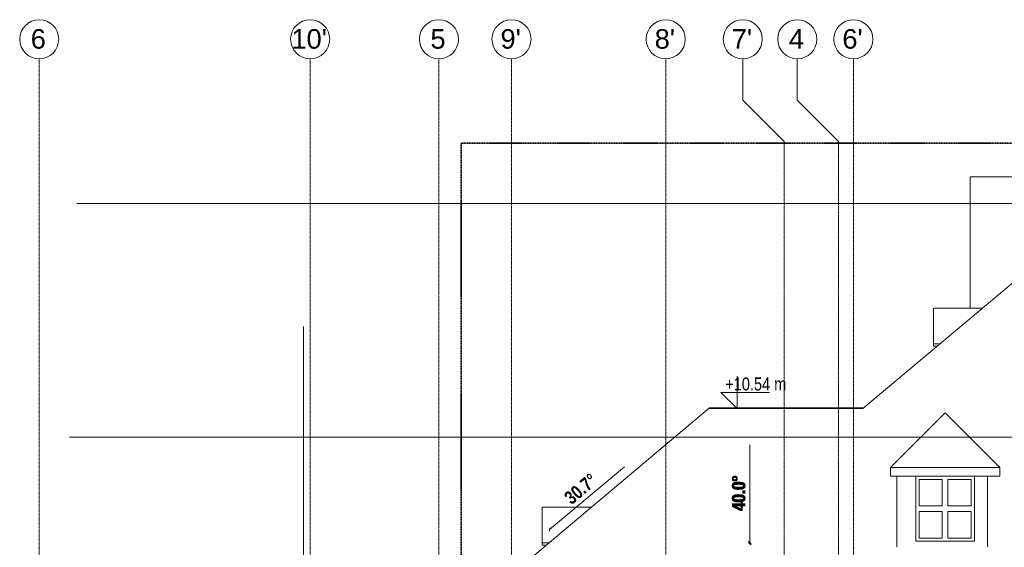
# Model space of a CAD drawing. Header units: millimetres. Extents: x -784 to 360321, y -10607 to 16514.
# Tile 15 of 95: x 60811 to 75946, y 8407 to 16514. Entities that reach past the tile are written whole.
import ezdxf

# ---------------------------------------------------------------- set-up
doc = ezdxf.new("R2010")
doc.units = ezdxf.units.MM
for name, pattern in [('__FK_przerywana', [3.2004, 1.6002, -1.6002]), ('Linia siatki', [22.225, 12.7, -3.175, 3.175, -3.175]), ('Środek _2_', [31.75, 6.35, -4.7625, 15.875, -4.7625])]:
    doc.linetypes.add(name, pattern=pattern)
for name, color, linetype, lineweight in [('A-DETL-THIN', 7, 'Continuous', 5), ('A-FLOR-LEVL', 7, 'Continuous', 5), ('G-ANNO-DIMS', 7, 'Continuous', 5), ('S-COLS-SYMB', 7, 'Continuous', 18), ('S-GRID', 7, 'Continuous', 5), ('S-GRID-IDEN', 7, 'Continuous', 5)]:
    doc.layers.add(name, color=color, linetype=linetype, lineweight=lineweight)
for name, color, linetype, lineweight, true_color in [('A-GLAZ', 7, 'Continuous', 18, 0x7f7f7f), ('A-ROOF', 7, 'Continuous', 18, 0x7f7f7f), ('A-WALL', 7, 'Continuous', 18, 0x7f7f7f)]:
    doc.layers.add(name, color=color, linetype=linetype, lineweight=lineweight, true_color=true_color)
doc.styles.add('Arial', font='arial.ttf', dxfattribs={"height": 300})
doc.styles.add('Arial_2', font='arial.ttf', dxfattribs={"width": 0.8, "height": 200})
doc.styles.add('Arial_B', font='arialbd.ttf', dxfattribs={"width": 0.8, "height": 206.349206})

# ---------------------------------------------------------------- blocks, each defined once
blk = doc.blocks.new('Aluprof_MB-45_I_Alu_Window-FIX-4-panel_ENG_R-00495 - 1230 x 1484-1595857-Wschód')
at = {"layer": 'A-GLAZ'}
for p, q in [((-7349, 8500), (-7349, 9500)), ((-7299, 9450), (-7299, 9044)), ((-7299, 9450), (-6943, 9450)), ((-6943, 9450), (-6943, 9044)), ((-6856, 9450), (-6499, 9450)), ((-6856, 9044), (-6856, 9450)), ((-6499, 9044), (-6499, 9450)), ((-6449, 9500), (-6449, 8500)), ((-6943, 9044), (-7299, 9044)), ((-7299, 8957), (-7299, 8550)), ((-7299, 8957), (-6943, 8957)), ((-6943, 8957), (-6943, 8550)), ((-6499, 9044), (-6856, 9044)), ((-6856, 8550), (-6856, 8957)), ((-6856, 8957), (-6499, 8957)), ((-6499, 8550), (-6499, 8957)), ((-6449, 8500), (-7349, 8500)), ((-7299, 8550), (-6943, 8550)), ((-6856, 8550), (-6499, 8550))]:
    blk.add_line(p, q, dxfattribs=at)
blk = doc.blocks.new('Siatka - SOsi_Sybol osi-348494-Wschód')
at = {"layer": 'S-GRID-IDEN', "color": 142, "true_color": 0x0080c0}
blk.add_circle((6665.592548, 16214.038191), 300, dxfattribs=at)
blk = doc.blocks.new('Rzędne punktów - Znacznik rzędnej-348474-Wschód')
at = {"layer": 'G-ANNO-DIMS'}
for p, q in [((11131, 4630), (11131, 5130)), ((10881, 4880), (11131, 4630)), ((10881, 4880), (11631, 4880))]:
    blk.add_line(p, q, dxfattribs=at)

msp = doc.modelspace()

# ---------------------------------------------------------------- linework, layer by layer
at = {"layer": 'A-DETL-THIN', "color": 6, "linetype": '__FK_przerywana', "lineweight": 35, "true_color": 0xff00ff}
for p, q in [((67595, 14618), (85341, 14618)), ((67595, -2354), (67595, 14618))]:
    msp.add_line(p, q, dxfattribs=at)
at = {"layer": 'A-FLOR-LEVL', "linetype": 'Środek _2_'}
for p, q in [((61691, 13690), (95779, 13690)), ((61577, 10100), (95664, 10100))]:
    msp.add_line(p, q, dxfattribs=at)
at = {"layer": 'A-ROOF'}
for p, q in [((73772, 10538), (76241, 12610)), ((67691, 7424), (71416, 10550)), ((71402, 10538), (73772, 10538)), ((71416, 10550), (73786, 10550))]:
    msp.add_line(p, q, dxfattribs=at)
at = {"layer": 'A-ROOF', "color": 7, "lineweight": 5}
for p, q in [((75609, 12080), (74855, 12080)), ((74855, 12080), (74855, 11497)), ((74855, 11535), (74960, 11535)), ((74915, 11497), (74855, 11497)), ((75036, 10474), (74196, 9634)), ((75036, 10474), (75876, 9634)), ((74196, 9634), (75876, 9634)), ((74196, 9500), (74196, 9634)), ((75876, 9500), (75876, 9634)), ((75876, 9500), (74196, 9500)), ((69595, 9022), (68844, 9022)), ((68844, 9022), (68844, 8440)), ((68844, 8477), (68945, 8477)), ((68901, 8440), (68844, 8440))]:
    msp.add_line(p, q, dxfattribs=at)
at = {"layer": 'A-WALL'}
for p, q in [((76112, 14100), (75422, 14100)), ((75422, 12079), (75422, 14100)), ((74296, 9500), (74296, 8414)), ((74586, 8500), (74586, 9500)), ((75486, 9500), (75486, 8500)), ((75686, 8414), (75686, 9500)), ((75486, 8500), (74586, 8500))]:
    msp.add_line(p, q, dxfattribs=at)
at = {"layer": 'G-ANNO-DIMS'}
for p, q in [((72033, 9980), (72033, 8480)), ((72033, 9963), (72033, 8463)), ((70105, 9645), (68955, 8681)), ((68955, 8681), (68953, 8653)), ((68955, 8681), (68958, 8709)), ((72033, 8480), (72013, 8500)), ((72033, 8463), (72013, 8483)), ((72033, 8480), (72053, 8460)), ((72033, 8463), (72053, 8444))]:
    msp.add_line(p, q, dxfattribs=at)
at = {"layer": 'S-COLS-SYMB'}
msp.add_line((65171, 4830), (65171, 11800), dxfattribs=at)
msp.add_line((65171, 4830), (65171, 11800), dxfattribs=at)
msp.add_line((65171, 4830), (65171, 11800), dxfattribs=at)
msp.add_line((65171, 4830), (65171, 11800), dxfattribs=at)
at = {"layer": 'S-GRID', "linetype": 'Linia siatki'}
for p, q in [((61111, -4922), (61111, 15914)), ((65276, -4922), (65276, 15914)), ((67255, -4922), (67255, 15914)), ((68371, -4922), (68371, 15914)), ((70741, -4922), (70741, 15914)), ((73626, -4922), (73626, 15914)), ((72561, -4922), (72561, 14644)), ((73399, -4922), (73399, 14644))]:
    msp.add_line(p, q, dxfattribs=at)
at = {"layer": 'S-GRID'}
for p, q in [((71926, 15279), (71926, 15914)), ((72764, 15279), (72764, 15914)), ((72561, 14644), (71926, 15279)), ((73399, 14644), (72764, 15279))]:
    msp.add_line(p, q, dxfattribs=at)

# ---------------------------------------------------------------- block references
at = {"layer": 'A-GLAZ'}
msp.add_blockref('Aluprof_MB-45_I_Alu_Window-FIX-4-panel_ENG_R-00495 - 1230 x 1484-1595857-Wschód', (81935, 0), dxfattribs=at)
at = {"layer": 'G-ANNO-DIMS'}
msp.add_blockref('Rzędne punktów - Znacznik rzędnej-348474-Wschód', (60706, 5908), dxfattribs=at)
at = {"layer": 'S-GRID-IDEN', "color": 142, "true_color": 0x0080c0}
for p in [(54445, 0), (58610, 0), (60589, 0), (61705, 0), (64075, 0), (65260, 0), (66098, 0), (66960, 0)]:
    msp.add_blockref('Siatka - SOsi_Sybol osi-348494-Wschód', p, dxfattribs=at)

# ---------------------------------------------------------------- texts
at = {"layer": 'G-ANNO-DIMS', "color": 1, "true_color": 0xff0000, "insert": (71656, 11017), "char_height": 200, "width": 1109.18, "attachment_point": 1, "line_spacing_factor": 0.941778, "style": 'Arial_2'}
msp.add_mtext('+10.54 m', dxfattribs=at)
at = {"layer": 'G-ANNO-DIMS', "char_height": 206.3, "width": 607.23, "attachment_point": 1, "line_spacing_factor": 0.941778, "style": 'Arial_B'}
for s, insert, rotation in [('30.7°', (69160, 9211), 40), ('40.0°', (71759, 8977), 90), ('40.0°', (71759, 8960), 90)]:
    msp.add_mtext(s, dxfattribs=dict(at, insert=insert, rotation=rotation))
at = {"layer": 'S-GRID-IDEN', "color": 142, "true_color": 0x0080c0, "char_height": 300, "attachment_point": 1, "style": 'Arial'}
for s, insert, width in [('\\fArial|b0|i0|c238|p34|;6', (60980, 16369), 288.61), ("10'", (64987, 16369), 673.42), ('\\fArial|b0|i0|c238|p34|;5', (67124, 16369), 288.61), ("9'", (68201, 16369), 384.81), ("8'", (70571, 16369), 384.81), ("7'", (71756, 16369), 384.81), ('\\fArial|b0|i0|c238|p34|;4', (72633, 16369), 288.61), ("6'", (73456, 16369), 384.81)]:
    msp.add_mtext(s, dxfattribs=dict(at, insert=insert, width=width))

doc.saveas('drawing.dxf')
